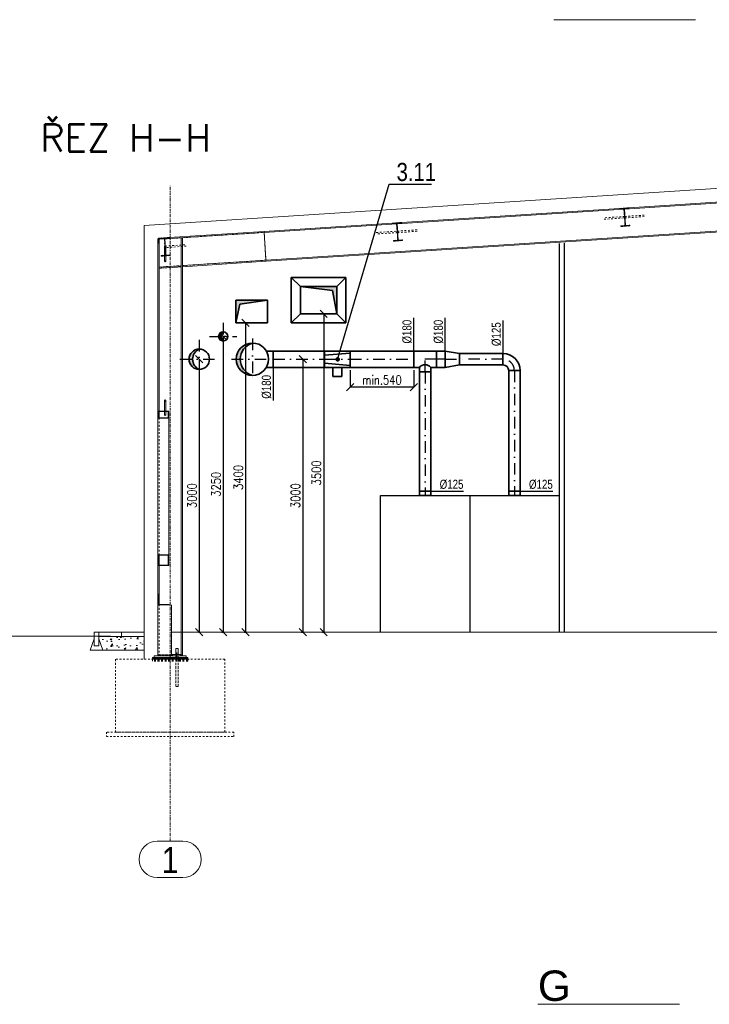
# Model space of a CAD drawing. Header units: millimetres. Extents: x 161070 to 520640, y 9197 to 248394.
# Tile 128 of 137: x 261337 to 268922, y 130895 to 141722. Entities that reach past the tile are written whole.
import ezdxf
from ezdxf.enums import TextEntityAlignment as Align

# ---------------------------------------------------------------- set-up
doc = ezdxf.new("R2010")
doc.units = ezdxf.units.MM
doc.header["$LTSCALE"] = 10
for name, pattern in [('DASHDOT', [25.4, 12.7, -6.35, 0, -6.35]), ('DXK_LINE_DOT2', [3.9198, 1.9599, -1.9599]), ('DXK_LINE_DOT3', [5.9187, 2.979, -0.9799, 0.9799, -0.9799])]:
    doc.linetypes.add(name, pattern=pattern)
doc.layers.get('Defpoints').update_dxf_attribs({"color": 252})
for name, color, linetype, lineweight in [('VZT Odvod', 5, 'Continuous', 35), ('VZT Privod', 6, 'Continuous', 35), ('VZT-koty', 4, 'Continuous', 25)]:
    doc.layers.add(name, color=color, linetype=linetype, lineweight=lineweight)
for name, color, linetype in [('VZT Odvod-pozice_odkaz', 7, 'Continuous'), ('VZT Odvod-pozice_text', 7, 'Continuous'), ('VZTPRIVOD', 1, 'Continuous')]:
    doc.layers.add(name, color=color, linetype=linetype)
doc.styles.add('Arial', font='arial.ttf')
doc.styles.add('Arial Narrow', font='ARIALN.TTF', dxfattribs={"height": 0.2})
doc.styles.add('Romans', font='romans.shx', dxfattribs={"width": 0.8})
doc.styles.add('SIMPLEX', font='simplex.shx', dxfattribs={"width": 0.8})
doc.styles.get("Standard").update_dxf_attribs({"font": 'ic-simplex.shx', "width": 0.8})
doc.dimstyles.new('CADKON', dxfattribs={"dimscale": 50, "dimtxt": 2.5, "dimasz": 2.5, "dimexe": 1.8, "dimexo": 5, "dimgap": 0.6, "dimtad": 1, "dimrnd": 1, "dimtxsty": 'Standard', "dimblk1": 'ARCHTICK', "dimblk2": 'ARCHTICK', "dimsah": 1, "dimcen": 2.5, "dimadec": 1, "dimazin": 2, "dimtfac": 1, "dimtdec": 4, "dimtix": 1, "dimtmove": 1, "dimatfit": 3, "dimldrblk": 'OPEN30', "dimfxl": 5, "dimtolj": 1, "dimarcsym": 0})
doc.dimstyles.new('Standa 50', dxfattribs={"dimtxt": 100, "dimasz": 80, "dimexe": 0, "dimexo": 30, "dimgap": 30, "dimtad": 1, "dimdec": 0, "dimrnd": 1, "dimdsep": 46, "dimtxsty": 'Romans', "dimblk": 'OBLIQUE', "dimcen": 0, "dimclrd": 256, "dimclre": 256, "dimclrt": 256, "dimadec": 0, "dimazin": 0, "dimtfac": 1, "dimtdec": 0, "dimtofl": 0, "dimtmove": 0, "dimatfit": 3, "dimldrblk": 'OBLIQUE', "dimfxl": 1, "dimtvp": 1.1, "dimtolj": 1, "dimlwd": -1, "dimlwe": -1, "dimarcsym": 0})

# ---------------------------------------------------------------- blocks, each defined once
blk = doc.blocks.new('*U2812', base_point=(0, 62.5))
at = {"color": 0, "lineweight": -2}
for p, q in [((0, 187.5), (0, 62.5)), ((0, 187.5), (0, 187.5)), ((0, 62.5), (0, 62.5)), ((62.5, 0), (187.5, 0)), ((62.5, 0), (62.5, 0)), ((187.5, 0), (187.5, 0))]:
    blk.add_line(p, q, dxfattribs=at)
at = {"color": 2, "linetype": 'DASHDOT', "lineweight": 25}
for p, q in [((0, 125), (0, 125)), ((125, 0), (125, 0))]:
    blk.add_line(p, q, dxfattribs=at)
at = {"color": 0, "lineweight": -2}
for radius in [187.5, 62.5]:
    blk.add_arc((0, 0), radius, 0, 90, dxfattribs=at)
at = {"color": 2, "linetype": 'DASHDOT', "lineweight": 25}
blk.add_arc((0, 0), 125, 0, 90, dxfattribs=at)
blk = doc.blocks.new('*U2816', base_point=(50, 125))
at = {"color": 0, "linetype": 'ByBlock', "lineweight": -2}
for p, q in [((0, 125), (0, 0)), ((50, 125), (0, 125)), ((50, 0), (50, 125)), ((0, 0), (50, 0))]:
    blk.add_line(p, q, dxfattribs=at)
at = {"color": 2, "linetype": 'DASHDOT', "lineweight": 25}
blk.add_line((0, 62.5), (50, 62.5), dxfattribs=at)
blk = doc.blocks.new('*U2818', base_point=(1325, 62.5))
at = {"color": 0, "linetype": 'ByBlock', "lineweight": -2}
for p, q in [((0, 125), (0, 0)), ((1325, 125), (0, 125)), ((1325, 0), (1325, 125)), ((0, 0), (1325, 0))]:
    blk.add_line(p, q, dxfattribs=at)
at = {"color": 2, "linetype": 'DASHDOT', "lineweight": 25}
blk.add_line((0, 62.5), (1325, 62.5), dxfattribs=at)
blk = doc.blocks.new('*U2820')
at = {"color": 0, "linetype": 'ByBlock', "lineweight": -2}
for p, q in [((0, 90), (160, 62.5)), ((0, 90), (0, -90)), ((0, 90), (0, 90)), ((160, 62.5), (160, -62.5)), ((160, 62.5), (160, 62.5)), ((160, -62.5), (0, -90)), ((0, -90), (0, -90)), ((160, -62.5), (160, -62.5))]:
    blk.add_line(p, q, dxfattribs=at)
at = {"color": 2, "linetype": 'DASHDOT', "lineweight": 25}
blk.add_line((0, 0), (160, 0), dxfattribs=at)
blk = doc.blocks.new('*U2821', base_point=(95, 90))
at = {"color": 0, "linetype": 'ByBlock', "lineweight": -2}
for p, q in [((0, 180), (0, 0)), ((0, 180), (95, 180)), ((95, 180), (95, 0)), ((0, 0), (95, 0))]:
    blk.add_line(p, q, dxfattribs=at)
at = {"color": 2, "linetype": 'DASHDOT', "lineweight": 25}
blk.add_line((0, 90), (95, 90), dxfattribs=at)
blk = doc.blocks.new('*U2822')
at = {"color": 0, "linetype": 'ByBlock', "lineweight": -2}
for p, q in [((-62.5, 140), (62.5, 140)), ((-62.5, 90), (-62.5, 140)), ((62.5, 140), (62.5, 90)), ((-125, 90), (-62.5, 90)), ((-125, 90), (-125, -90)), ((62.5, 90), (125, 90)), ((125, 90), (125, -90)), ((125, -90), (-125, -90))]:
    blk.add_line(p, q, dxfattribs=at)
at = {"color": 2, "linetype": 'DASHDOT', "lineweight": 25}
for p, q in [((0, 140), (0, 0)), ((-125, 0), (125, 0))]:
    blk.add_line(p, q, dxfattribs=at)
at = {"color": 0, "linetype": 'ByBlock', "lineweight": -2}
blk.add_arc((0, 140), 80, 218.65981, 321.34019, dxfattribs=at)
blk = doc.blocks.new('*U2823', base_point=(0, 62.5))
at = {"color": 0, "linetype": 'ByBlock', "lineweight": -2}
for p, q in [((0, 125), (0, 0)), ((477.304838, 125), (0, 125)), ((477.304838, 0), (477.304838, 125)), ((0, 0), (477.304838, 0))]:
    blk.add_line(p, q, dxfattribs=at)
at = {"color": 2, "linetype": 'DASHDOT', "lineweight": 25}
blk.add_line((0, 62.5), (477.304838, 62.5), dxfattribs=at)
blk = doc.blocks.new('*U2824', base_point=(1310, 62.5))
at = {"color": 0, "linetype": 'ByBlock', "lineweight": -2}
for p, q in [((0, 125), (0, 0)), ((1310, 125), (0, 125)), ((1310, 0), (1310, 125)), ((0, 0), (1310, 0))]:
    blk.add_line(p, q, dxfattribs=at)
at = {"color": 2, "linetype": 'DASHDOT', "lineweight": 25}
blk.add_line((0, 62.5), (1310, 62.5), dxfattribs=at)
blk = doc.blocks.new('*U2914', base_point=(228, 90))
at = {"linetype": 'ByBlock', "lineweight": -2, "transparency": 33554661}
blk.add_hatch(color=0, dxfattribs=at).paths.add_polyline_path([(0, 178, 0.414214), (-178, 0, 0.414214), (0, -178, -0.750012)])
at = {"color": 2, "linetype": 'DASHDOT', "lineweight": 25}
for p, q in [((0, 228), (0, -228)), ((-228, 0), (228, 0))]:
    blk.add_line(p, q, dxfattribs=at)
at = {"color": 0, "linetype": 'ByBlock', "lineweight": -2}
for p, q in [((228, 90), (153, 90)), ((228, -90), (228, 90)), ((228, -90), (153, -90))]:
    blk.add_line(p, q, dxfattribs=at)
blk.add_circle((0, 0), 178, dxfattribs=at)
blk.add_arc((52, 0), 185, 106.2593, 253.7407, dxfattribs=at)
blk = doc.blocks.new('*U2915')
at = {"linetype": 'ByBlock', "lineweight": -2, "transparency": 33554661}
blk.add_hatch(color=0, dxfattribs=at).paths.add_polyline_path([(0, 112.5, 0.4142136), (-112.5, 0, 0.4142136), (0, -112.5, -0.6498731)])
at = {"color": 2, "linetype": 'DASHDOT', "lineweight": 25}
for p, q in [((0, 212.5), (0, -212.5)), ((-212.5, 0), (212.5, 0))]:
    blk.add_line(p, q, dxfattribs=at)
at = {"color": 0, "linetype": 'ByBlock', "lineweight": -2}
blk.add_circle((0, 0), 112.5, dxfattribs=at)
blk.add_arc((50, 0), 123.1, 113.96249, 246.03751, dxfattribs=at)
blk = doc.blocks.new('*U2916')
at = {"linetype": 'ByBlock', "lineweight": -2, "transparency": 33554661}
blk.add_hatch(color=0, dxfattribs=at).paths.add_polyline_path([(0, 50, 0.414214), (-50, 0, 0.414214), (0, -50, -0.414214)])
at = {"color": 2, "linetype": 'DASHDOT', "lineweight": 25}
for p, q in [((0, 150), (0, -150)), ((-150, 0), (150, 0))]:
    blk.add_line(p, q, dxfattribs=at)
at = {"color": 0, "linetype": 'ByBlock', "lineweight": -2}
blk.add_circle((0, 0), 50, dxfattribs=at)
blk.add_arc((50, 0), 70.7, 135, 225, dxfattribs=at)
blk = doc.blocks.new('*U2917')
at = {"linetype": 'ByBlock', "lineweight": -2, "transparency": 33554661}
blk.add_hatch(color=0, dxfattribs=at).paths.add_polyline_path([(400, 500), (100, 500), (100, 100), (145, 455)])
at = {"color": 0, "linetype": 'ByBlock', "lineweight": -2}
for p, q in [((0, 600), (0, 0)), ((0, 600), (100, 500)), ((500, 600), (0, 600)), ((400, 500), (500, 600)), ((500, 0), (500, 600)), ((400, 500), (100, 500)), ((100, 500), (100, 100)), ((100, 100), (145, 455)), ((400, 500), (145, 455)), ((400, 100), (400, 500)), ((0, 0), (100, 100)), ((0, 0), (500, 0)), ((100, 100), (400, 100)), ((400, 100), (500, 0))]:
    blk.add_line(p, q, dxfattribs=at)
blk = doc.blocks.new('_OBLIQUE')
at = {"color": 0, "linetype": 'ByBlock'}
blk.add_line((-0.5, -0.5), (0.5, 0.5), dxfattribs=at)
blk = doc.blocks.new('*D3083')
at = {"layer": 'Defpoints', "color": 0}
for p in [(264408, 137988), (264408, 134988), (264451, 134988)]:
    blk.add_point(p, dxfattribs=at)
at = {"layer": 'VZT-koty'}
for p, q in [((264438, 137988), (264451, 137988)), ((264451, 137988), (264451, 134988)), ((264438, 134988), (264451, 134988))]:
    blk.add_line(p, q, dxfattribs=at)
at = {"layer": 'VZT-koty', "xscale": 80, "yscale": 80, "zscale": 80}
for p, rotation in [((264451, 137988), 90), ((264451, 134988), 270)]:
    blk.add_blockref('_OBLIQUE', p, dxfattribs=dict(at, rotation=rotation))
at = {"layer": 'VZT-koty', "insert": (264371, 136488), "char_height": 100, "attachment_point": 5, "rotation": 90, "style": 'Romans'}
blk.add_mtext('\\A1;3000', dxfattribs=at)
blk = doc.blocks.new('*U2825', base_point=(700, 180))
at = {"color": 0, "linetype": 'ByBlock', "lineweight": -2}
for p, q in [((0, 180), (0, 0)), ((700, 180), (0, 180)), ((700, 0), (700, 180)), ((0, 0), (700, 0))]:
    blk.add_line(p, q, dxfattribs=at)
at = {"color": 2, "linetype": 'DASHDOT', "lineweight": 25}
blk.add_line((0, 90), (700, 90), dxfattribs=at)
blk = doc.blocks.new('*U2896', base_point=(566.054897, 90))
at = {"color": 0, "linetype": 'ByBlock', "lineweight": -2}
for p, q in [((0, 180), (0, 0)), ((566.054897, 180), (0, 180)), ((566.054897, 0), (566.054897, 180)), ((0, 0), (566.054897, 0))]:
    blk.add_line(p, q, dxfattribs=at)
at = {"color": 2, "linetype": 'DASHDOT', "lineweight": 25}
blk.add_line((0, 90), (566.054897, 90), dxfattribs=at)
blk = doc.blocks.new('*D3334')
at = {"layer": 'Defpoints', "color": 0}
for p in [(264971, 137898), (265671, 137898), (264971, 137681)]:
    blk.add_point(p, dxfattribs=at)
at = {"layer": 'VZT-koty'}
for p, q in [((264971, 137868), (264971, 137681)), ((265671, 137868), (265671, 137681)), ((265671, 137681), (264971, 137681))]:
    blk.add_line(p, q, dxfattribs=at)
at = {"layer": 'VZT-koty', "xscale": 80, "yscale": 80, "zscale": 80, "rotation": 180}
blk.add_blockref('_OBLIQUE', (264971, 137681), dxfattribs=at)
at = {"layer": 'VZT-koty', "xscale": 80, "yscale": 80, "zscale": 80}
blk.add_blockref('_OBLIQUE', (265671, 137681), dxfattribs=at)
at = {"layer": 'VZT-koty', "insert": (265321, 137761), "char_height": 100, "attachment_point": 5, "style": 'Romans'}
blk.add_mtext('\\A1;min.540', dxfattribs=at)
blk = doc.blocks.new('*D3335')
at = {"layer": 'Defpoints', "color": 0}
for p in [(263276, 137988), (263276, 134988), (263312, 134988)]:
    blk.add_point(p, dxfattribs=at)
at = {"layer": 'VZT-koty'}
for p, q in [((263306, 137988), (263312, 137988)), ((263312, 137988), (263312, 134988)), ((263306, 134988), (263312, 134988))]:
    blk.add_line(p, q, dxfattribs=at)
at = {"layer": 'VZT-koty', "xscale": 80, "yscale": 80, "zscale": 80}
for p, rotation in [((263312, 137988), 90), ((263312, 134988), 270)]:
    blk.add_blockref('_OBLIQUE', p, dxfattribs=dict(at, rotation=rotation))
at = {"layer": 'VZT-koty', "insert": (263232, 136488), "char_height": 100, "attachment_point": 5, "rotation": 90, "style": 'Romans'}
blk.add_mtext('\\A1;3000', dxfattribs=at)
blk = doc.blocks.new('*D3336')
at = {"layer": 'Defpoints', "color": 0}
for p in [(263576, 138239), (263529, 134988), (263576, 134988)]:
    blk.add_point(p, dxfattribs=at)
at = {"layer": 'VZT-koty'}
for p, q in [((263606, 138239), (263576, 138239)), ((263576, 138239), (263576, 134988)), ((263559, 134988), (263576, 134988))]:
    blk.add_line(p, q, dxfattribs=at)
at = {"layer": 'VZT-koty', "xscale": 80, "yscale": 80, "zscale": 80}
for p, rotation in [((263576, 138239), 90), ((263576, 134988), 270)]:
    blk.add_blockref('_OBLIQUE', p, dxfattribs=dict(at, rotation=rotation))
at = {"layer": 'VZT-koty', "insert": (263496, 136613), "char_height": 100, "attachment_point": 5, "rotation": 90, "style": 'Romans'}
blk.add_mtext('\\A1;3250', dxfattribs=at)
blk = doc.blocks.new('*U3337')
at = {"linetype": 'ByBlock', "lineweight": -2, "transparency": 33554661}
blk.add_hatch(color=0, dxfattribs=at).paths.add_polyline_path([(350, 250), (0, 250), (0, 0), (45, 205)])
at = {"color": 0, "linetype": 'ByBlock', "lineweight": -2}
for p, q in [((350, 250), (0, 250)), ((0, 250), (0, 0)), ((45, 205), (350, 250)), ((350, 0), (350, 250)), ((0, 0), (45, 205)), ((0, 0), (350, 0))]:
    blk.add_line(p, q, dxfattribs=at)
blk = doc.blocks.new('*D3344')
at = {"layer": 'Defpoints', "color": 0}
for p in [(264638, 138488), (264638, 134988), (264681, 134988)]:
    blk.add_point(p, dxfattribs=at)
at = {"layer": 'VZT-koty'}
for p, q in [((264668, 138488), (264681, 138488)), ((264681, 138488), (264681, 134988)), ((264668, 134988), (264681, 134988))]:
    blk.add_line(p, q, dxfattribs=at)
at = {"layer": 'VZT-koty', "xscale": 80, "yscale": 80, "zscale": 80}
for p, rotation in [((264681, 138488), 90), ((264681, 134988), 270)]:
    blk.add_blockref('_OBLIQUE', p, dxfattribs=dict(at, rotation=rotation))
at = {"layer": 'VZT-koty', "insert": (264601, 136738), "char_height": 100, "attachment_point": 5, "rotation": 90, "style": 'Romans'}
blk.add_mtext('\\A1;3500', dxfattribs=at)
blk = doc.blocks.new('*D3345')
at = {"layer": 'Defpoints', "color": 0}
for p in [(263820, 138388), (263779, 134988), (263822, 134988)]:
    blk.add_point(p, dxfattribs=at)
at = {"layer": 'VZT-koty'}
for p, q in [((263850, 138388), (263822, 138388)), ((263822, 138388), (263822, 134988)), ((263809, 134988), (263822, 134988))]:
    blk.add_line(p, q, dxfattribs=at)
at = {"layer": 'VZT-koty', "xscale": 80, "yscale": 80, "zscale": 80}
for p, rotation in [((263822, 138388), 90), ((263822, 134988), 270)]:
    blk.add_blockref('_OBLIQUE', p, dxfattribs=dict(at, rotation=rotation))
at = {"layer": 'VZT-koty', "insert": (263742, 136688), "char_height": 100, "attachment_point": 5, "rotation": 90, "style": 'Romans'}
blk.add_mtext('\\A1;3400', dxfattribs=at)
blk = doc.blocks.new('*U2826', base_point=(0, 140))
at = {"color": 0, "linetype": 'ByBlock', "lineweight": -2}
for p, q in [((-90, 280), (-90, 0)), ((90, 280), (-90, 280)), ((-45, 280), (-67.5, 0)), ((45, 280), (67.5, 0)), ((90, 0), (90, 280)), ((190, 190), (90, 190)), ((90, 190), (90, 90)), ((190, 90), (190, 190)), ((-90, 0), (90, 0)), ((90, 90), (190, 90))]:
    blk.add_line(p, q, dxfattribs=at)
at = {"color": 2, "linetype": 'DASHDOT', "lineweight": 25}
blk.add_line((0, 280), (0, 0), dxfattribs=at)
blk = doc.blocks.new('_ArchTick')
at = {"color": 0, "const_width": 0.15}
blk.add_lwpolyline([(-0.5, -0.5), (0.5, 0.5)], dxfattribs=at)

msp = doc.modelspace()

# ---------------------------------------------------------------- hatches: boundary and pattern name
at = {"lineweight": 15, "transparency": 33554687}
h = msp.add_hatch(dxfattribs=at)
h.set_pattern_fill('AR-CONC', color=252)
h.set_pattern_definition([(50, (339444.59, 146989.51), (182.18467, -15.93909), [19.05, -209.55]), (355, (339444.6, 146989.51), (-35.2434, 191.05685), [15.24, -167.6406]), (100.45144, (339459.77, 146988.18), (146.94125, 175.11775), [16.19, -178.09024]), (46.1842, (339444.6, 147040.31), (271.07904, -42.0423), [28.575, -314.325]), (96.63556, (339467.18, 147036.8), (237.4041, 247.4261), [24.285, -267.1356]), (351.18415, (339444.6, 147040.3), (237.4041, 247.4261), [22.86, -251.4597]), (21, (339469.99, 147027.61), (151.6144, -102.2652), [19.05, -209.55]), (326, (339470, 147027.61), (61.80203, 184.18797), [15.24, -167.64]), (71.45144, (339482.63, 147019.09), (213.4164, 81.92277), [16.19, -178.08994]), (37.5, (339444.59, 146989.51), (3.088603, 84.55504), [0, -165.608, 0, -170.18, 0, -168.275]), (7.5, (339444.59, 146989.51), (66.81966, 100.18057), [0, -97.028, 0, -161.798, 0, -64.135]), (327.5, (339387.95, 146989.51), (135.590595, -5.728744), [0, -63.5, 0, -198.12, 0, -262.89]), (317.5, (339362.55, 146989.51), (148.12918, 25.4265), [0, -82.55, 0, -131.572, 0, -186.69])])
h.paths.add_polyline_path([(262707.2, 134788.4), (262707.2, 134938.4), (262207.2, 134938.4), (262207.2, 134913.4), (262252.2, 134788.4)])

# ---------------------------------------------------------------- linework, layer by layer
at = {"color": 252, "linetype": 'Continuous', "lineweight": 15}
for p, q in [((267213.8, 141721.6), (268770.6, 141721.6)), ((270483.7, 139799.4), (267989.3, 139638.6)), ((270435.8, 139807.9), (268035.6, 139653.1)), ((271979.6, 139588.3), (264045.8, 139076.6)), ((264046.6, 139065.1), (271980.3, 139576.8)), ((267983.7, 139638.2), (265489.3, 139477.3)), ((267935.8, 139646.6), (265535.6, 139491.8)), ((267935.8, 139646.6), (268035.6, 139653.1)), ((267936.4, 139638.1), (267935.8, 139646.6)), ((267983.5, 139641.2), (267936.4, 139638.1)), ((267995.3, 139458.6), (267983.5, 139641.2)), ((268036.2, 139644.6), (267989.1, 139641.5)), ((267989.1, 139641.5), (268000.9, 139458.9)), ((268035.6, 139653.1), (268036.2, 139644.6)), ((265435.8, 139485.4), (264025.3, 139394.4)), ((265483.7, 139476.9), (264026.1, 139382.9)), ((265435.8, 139485.4), (265535.6, 139491.8)), ((265436.4, 139476.9), (265435.8, 139485.4)), ((265483.5, 139479.9), (265436.4, 139476.9)), ((265495.3, 139297.3), (265483.5, 139479.9)), ((265536.2, 139483.3), (265489.1, 139480.3)), ((265489.1, 139480.3), (265500.9, 139297.7)), ((265535.6, 139491.8), (265536.2, 139483.3)), ((267948.2, 139455.5), (267995.3, 139458.6)), ((267948.8, 139447), (267948.2, 139455.5)), ((268048.6, 139453.5), (267948.8, 139447)), ((268048, 139462), (268000.9, 139458.9)), ((268048.6, 139453.5), (268048, 139462)), ((264026.1, 139382.4), (262934.3, 139312)), ((264025.3, 139394.4), (262980.6, 139327)), ((263147.9, 139325.8), (263147.2, 139337.8)), ((264025.3, 139394.4), (264026.1, 139382.9)), ((264026.1, 139382.4), (264025.3, 139394.4)), ((264026.1, 139382.4), (264045.8, 139077.1)), ((262857.2, 139310.5), (262906.8, 139313.7)), ((262857.2, 139260.5), (262857.2, 139310.5)), ((262857.2, 139260.5), (262857.2, 137418.4)), ((262860.2, 139260.5), (262857.2, 139260.5)), ((262907, 139310.7), (262860.2, 139307.7)), ((262870.2, 139307.9), (262860.2, 139307.2)), ((262860.2, 139260.5), (262860.2, 139307.7)), ((262880.8, 139320.6), (262865.2, 139319.6)), ((262865.2, 139319.6), (262865.7, 139311.1)), ((262866, 139307.6), (262865.9, 139308.1)), ((262928.7, 139311.6), (262866, 139307.6)), ((262870.2, 139307.9), (262870.2, 137418.4)), ((262880.8, 139320.6), (262980.6, 139327)), ((262881.4, 139312.1), (262880.8, 139320.6)), ((262928.5, 139315.1), (262881.4, 139312.1)), ((262906.8, 139313.7), (262907, 139310.7)), ((262940.3, 139132.5), (262928.5, 139315.1)), ((262981.2, 139318.5), (262934.1, 139315.5)), ((262934.1, 139315.5), (262945.9, 139132.9)), ((262980.6, 139327), (262981.2, 139318.5)), ((263127.2, 139324.4), (263114.2, 139323.6)), ((263114.2, 134728.4), (263114.2, 139323.6)), ((263127.2, 139324.4), (263127.2, 134728.4)), ((265448.2, 139294.3), (265495.3, 139297.3)), ((265448.8, 139285.8), (265448.2, 139294.3)), ((265548.6, 139292.2), (265448.8, 139285.8)), ((265548, 139300.7), (265500.9, 139297.7)), ((265548.6, 139292.2), (265548, 139300.7)), ((262893.2, 139129.5), (262940.3, 139132.5)), ((262893.8, 139121), (262893.2, 139129.5)), ((262993.6, 139127.4), (262893.8, 139121)), ((262929.2, 139221.5), (262929.2, 139131.8)), ((262929.2, 139123.3), (262929.2, 139069)), ((262945.2, 139221.5), (262945.2, 139143.8)), ((262945.2, 139124.3), (262945.2, 139069)), ((262993, 139135.9), (262945.9, 139132.9)), ((262993.6, 139127.4), (262993, 139135.9)), ((262871.5, 139001.2), (263112.1, 139016.8)), ((262929.2, 139069), (262930.3, 139073.2)), ((262930.3, 139064.8), (262929.2, 139069)), ((262930.3, 139073.2), (262933.2, 139076.3)), ((262933.2, 139061.8), (262930.3, 139064.8)), ((262933.2, 139076.3), (262937.2, 139077.4)), ((262937.2, 139060.7), (262933.2, 139061.8)), ((262937.2, 139077.4), (262941.2, 139076.3)), ((262941.2, 139061.8), (262937.2, 139060.7)), ((262941.2, 139076.3), (262944.1, 139073.2)), ((262944.1, 139064.8), (262941.2, 139061.8)), ((262944.1, 139073.2), (262945.2, 139069)), ((262945.2, 139069), (262944.1, 139064.8)), ((263112.9, 139004.8), (263112.1, 139016.8)), ((264045.8, 139077.1), (263127.2, 139017.8)), ((263128, 139005.8), (263127.2, 139017.8)), ((264046.6, 139065.1), (263128, 139005.8)), ((263168.4, 139008.4), (263167.6, 139020.4)), ((264046.6, 139065.1), (264045.8, 139077.1)), ((264045.8, 139076.6), (264046.6, 139065.1)), ((262872.3, 138989.3), (262871.5, 139001.2)), ((262872.3, 138989.3), (263112.9, 139004.8)), ((262929.2, 137532.1), (262930.3, 137536.2)), ((262929.2, 137532.1), (262929.2, 137418.4)), ((262930.3, 137527.9), (262929.2, 137532.1)), ((262930.3, 137536.2), (262933.2, 137539.3)), ((262933.2, 137524.8), (262930.3, 137527.9)), ((262933.2, 137539.3), (262937.2, 137540.4)), ((262937.2, 137523.7), (262933.2, 137524.8)), ((262937.2, 137540.4), (262941.2, 137539.3)), ((262941.2, 137524.8), (262937.2, 137523.7)), ((262941.2, 137539.3), (262944.1, 137536.2)), ((262944.1, 137527.9), (262941.2, 137524.8)), ((262944.1, 137536.2), (262945.2, 137532.1)), ((262945.2, 137532.1), (262944.1, 137527.9)), ((262945.2, 137532.1), (262945.2, 137418.4)), ((262857.2, 137418.4), (262977.2, 137418.4)), ((262857.2, 137338.4), (262857.2, 137418.4)), ((262972.2, 137413.4), (262862.2, 137413.4)), ((262862.2, 137413.4), (262862.2, 137343.4)), ((262870.2, 137413.4), (262870.2, 137343.4)), ((262929.2, 137413.4), (262929.2, 137379.6)), ((262945.2, 137413.4), (262945.2, 137379.6)), ((262972.2, 137343.4), (262972.2, 137413.4)), ((262977.2, 137418.4), (262977.2, 137338.4)), ((262977.2, 137338.4), (262857.2, 137338.4)), ((262857.2, 137338.4), (262857.2, 135838.4)), ((262862.2, 137343.4), (262972.2, 137343.4)), ((262977.2, 137338.4), (262977.2, 135838.4)), ((262857.2, 135838.4), (262977.2, 135838.4)), ((262857.2, 135718.4), (262857.2, 135838.4)), ((262972.2, 135833.4), (262862.2, 135833.4)), ((262862.2, 135833.4), (262862.2, 135723.4)), ((262870.2, 135833.4), (262870.2, 135723.4)), ((262972.2, 135723.4), (262972.2, 135833.4)), ((262977.2, 135838.4), (262977.2, 135718.4)), ((262857.2, 135718.4), (262857.2, 135408.4)), ((262977.2, 135718.4), (262857.2, 135718.4)), ((262862.2, 135723.4), (262972.2, 135723.4)), ((262870.2, 135718.4), (262870.2, 135292.4)), ((262857.2, 135408.4), (262861.2, 135408.4)), ((262857.2, 135288.4), (262857.2, 135408.4)), ((262861.2, 135408.4), (262861.2, 135292.4)), ((262977.2, 135288.4), (262857.2, 135288.4)), ((262861.2, 135292.4), (262977.2, 135292.4)), ((262977.2, 135292.4), (262977.2, 135288.4)), ((263079.2, 134808.4), (263055.2, 134808.4)), ((263055.2, 134740.4), (263055.2, 134808.4)), ((263079.2, 134740.4), (263079.2, 134808.4)), ((262797.2, 134708.4), (262817.2, 134708.4)), ((262797.2, 134698.4), (262797.2, 134708.4)), ((262797.2, 134698.4), (263055.2, 134698.4)), ((262797.2, 134698.4), (263055.2, 134698.4)), ((262797.2, 134690.4), (262797.2, 134698.4)), ((262797.2, 134690.4), (263055.2, 134690.4)), ((262797.2, 134688.4), (262797.2, 134690.4)), ((262797.2, 134690.4), (263055.2, 134690.4)), ((262817.2, 134728.4), (262817.2, 134708.4)), ((262817.2, 134728.4), (263167.2, 134728.4)), ((262817.2, 134708.4), (263167.2, 134708.4)), ((262857.2, 134738.4), (262857.2, 134728.4)), ((262870.2, 134738.4), (262870.2, 134728.4)), ((263007.2, 134740.4), (263107.2, 134740.4)), ((263007.2, 134728.4), (263007.2, 134738.4)), ((263055.2, 134688.4), (263055.2, 134708.4)), ((263057.2, 134728.4), (263057.2, 134740.4)), ((263079.2, 134688.4), (263079.2, 134708.4)), ((263187.2, 134698.4), (263079.2, 134698.4)), ((263187.2, 134698.4), (263079.2, 134698.4)), ((263187.2, 134690.4), (263079.2, 134690.4)), ((263187.2, 134690.4), (263079.2, 134690.4)), ((263107.2, 134740.4), (263107.2, 134728.4)), ((263167.2, 134728.4), (263167.2, 134708.4)), ((263187.2, 134708.4), (263167.2, 134708.4)), ((263187.2, 134698.4), (263187.2, 134708.4)), ((263187.2, 134690.4), (263187.2, 134698.4)), ((263187.2, 134688.4), (263187.2, 134690.4)), ((262851, 132688.4), (263133.4, 132688.4)), ((262851, 132288.4), (263133.4, 132288.4)), ((267036.7, 130895.1), (268593.5, 130895.1))]:
    msp.add_line(p, q, dxfattribs=at)
at = {"color": 252, "lineweight": 15}
for p, q in [((273981, 140186.6), (262707.2, 139459.4)), ((262707.2, 139459.4), (262707.2, 134688.4)), ((262334.3, 134943.4), (251758.2, 134943.4)), ((262157.2, 134913.4), (262112.2, 134788.4)), ((262157.2, 134988.4), (262707.2, 134988.4)), ((262157.2, 134943.4), (262157.2, 134988.4)), ((262157.2, 134943.4), (262157.2, 134838.4)), ((262207.2, 134988.4), (262207.2, 134838.4)), ((262707.2, 134938.4), (262207.2, 134938.4)), ((262207.2, 134913.4), (262252.2, 134788.4)), ((262457.2, 134988.4), (262457.2, 134938.4)), ((263007, 134988.4), (274359.1, 134988.4)), ((262157.2, 134838.4), (262207.2, 134838.4)), ((262112.2, 134788.4), (262252.2, 134788.4)), ((262252.2, 134788.4), (262707.2, 134788.4))]:
    msp.add_line(p, q, dxfattribs=at)
at = {"color": 252, "linetype": 'DXK_LINE_DOT3', "lineweight": 15}
msp.add_line((262992.2, 132688.4), (262992.2, 139895.1), dxfattribs=at)
at = {"color": 252, "linetype": 'DXK_LINE_DOT2', "lineweight": 15}
for p, q in [((267992.1, 139558.1), (267764.9, 139543.4)), ((268035.6, 139653.1), (267935.8, 139646.6)), ((267935.8, 139646.6), (268035.6, 139653.1)), ((267936.4, 139638.1), (267935.8, 139646.6)), ((267983.5, 139641.2), (267936.4, 139638.1)), ((267995.3, 139458.6), (267983.5, 139641.2)), ((267989.3, 139638.6), (267983.7, 139638.2)), ((267984.9, 139550.1), (267985.9, 139554.1)), ((267984.9, 139550.1), (267985.9, 139554.1)), ((267985.9, 139554.1), (267988.5, 139557)), ((267985.9, 139554.1), (267988.5, 139557)), ((267988.5, 139557), (267992.1, 139558.1)), ((267988.5, 139557), (267992.1, 139558.1)), ((268036.2, 139644.6), (267989.1, 139641.5)), ((267989.1, 139641.5), (268000.9, 139458.9)), ((267992.1, 139558.1), (268219.5, 139572.7)), ((267992.1, 139558.1), (267995.8, 139557)), ((267992.1, 139558.1), (267995.8, 139557)), ((267992.3, 139542.1), (268219.5, 139556.7)), ((267995.8, 139557), (267998.5, 139554.1)), ((267995.8, 139557), (267998.5, 139554.1)), ((267998.5, 139554.1), (267999.5, 139550.1)), ((267998.5, 139554.1), (267999.5, 139550.1)), ((268035.6, 139653.1), (268036.2, 139644.6)), ((265535.6, 139491.8), (265435.8, 139485.4)), ((265435.8, 139485.4), (265535.6, 139491.8)), ((265436.4, 139476.9), (265435.8, 139485.4)), ((265483.5, 139479.9), (265436.4, 139476.9)), ((265495.3, 139297.3), (265483.5, 139479.9)), ((265489.3, 139477.3), (265483.7, 139476.9)), ((265536.2, 139483.3), (265489.1, 139480.3)), ((265489.1, 139480.3), (265500.9, 139297.7)), ((265535.6, 139491.8), (265536.2, 139483.3)), ((267764.9, 139527.4), (267992.3, 139542.1)), ((267948.2, 139455.5), (267995.3, 139458.6)), ((267948.8, 139447), (267948.2, 139455.5)), ((268048.6, 139453.5), (267948.8, 139447)), ((267985.9, 139546.1), (267984.9, 139550.1)), ((267985.9, 139546.1), (267984.9, 139550.1)), ((267988.6, 139543.1), (267985.9, 139546.1)), ((267988.6, 139543.1), (267985.9, 139546.1)), ((267992.3, 139542.1), (267988.6, 139543.1)), ((267992.3, 139542.1), (267988.6, 139543.1)), ((267995.9, 139543.1), (267992.3, 139542.1)), ((267995.9, 139543.1), (267992.3, 139542.1)), ((267998.6, 139546.1), (267995.9, 139543.1)), ((267998.6, 139546.1), (267995.9, 139543.1)), ((267999.5, 139550.1), (267998.6, 139546.1)), ((267999.5, 139550.1), (267998.6, 139546.1)), ((268000.9, 139458.9), (268048, 139462)), ((268048, 139462), (268048.6, 139453.5)), ((263127.2, 139324.4), (264026.1, 139382.4)), ((264045.8, 139076.6), (264026.1, 139382.9)), ((265259.9, 139381.8), (265492.1, 139396.8)), ((265492.3, 139380.8), (265259.9, 139365.8)), ((265484.9, 139388.8), (265485.9, 139392.8)), ((265484.9, 139388.8), (265485.9, 139392.8)), ((265486, 139384.8), (265484.9, 139388.8)), ((265485.9, 139384.8), (265484.9, 139388.8)), ((265485.9, 139392.8), (265488.5, 139395.7)), ((265485.9, 139392.8), (265488.5, 139395.7)), ((265488.6, 139381.9), (265485.9, 139384.8)), ((265488.7, 139381.9), (265486, 139384.8)), ((265488.5, 139395.7), (265492.1, 139396.8)), ((265488.5, 139395.7), (265492.1, 139396.8)), ((265492.3, 139380.8), (265488.6, 139381.9)), ((265492.3, 139380.8), (265488.7, 139381.9)), ((265492.1, 139396.8), (265719.5, 139411.5)), ((265492.1, 139396.8), (265495.8, 139395.7)), ((265492.1, 139396.8), (265495.8, 139395.7)), ((265492.3, 139380.8), (265719.5, 139395.5)), ((265495.9, 139381.9), (265492.3, 139380.8)), ((265495.9, 139381.9), (265492.3, 139380.8)), ((265495.8, 139395.7), (265498.4, 139392.8)), ((265495.8, 139395.7), (265498.5, 139392.8)), ((265498.5, 139384.8), (265495.9, 139381.9)), ((265498.6, 139384.8), (265495.9, 139381.9)), ((265498.4, 139392.8), (265499.5, 139388.8)), ((265498.5, 139392.8), (265499.5, 139388.8)), ((265499.5, 139388.8), (265498.5, 139384.8)), ((265499.5, 139388.8), (265498.6, 139384.8)), ((262857.2, 139310.5), (262906.8, 139313.7)), ((262857.2, 139260.5), (262857.2, 139310.5)), ((262860.2, 139307.2), (262857.2, 139307)), ((262857.2, 139307), (262857.2, 139260.5)), ((262860.2, 139260.5), (262857.2, 139260.5)), ((262860.2, 139307.7), (262907, 139310.7)), ((262860.2, 139260.5), (262860.2, 139307.7)), ((262865.7, 139311.1), (262865.9, 139308.1)), ((263114.2, 139323.6), (262870.2, 139307.9)), ((262980.6, 139327), (262880.8, 139320.6)), ((262880.8, 139320.6), (262980.6, 139327)), ((262881.4, 139312.1), (262880.8, 139320.6)), ((262928.5, 139315.1), (262881.4, 139312.1)), ((262907, 139310.7), (262906.8, 139313.7)), ((262940.3, 139132.5), (262928.5, 139315.1)), ((262934.3, 139312), (262928.7, 139311.6)), ((262933.2, 139229.3), (262930.3, 139226.6)), ((262930.9, 139228), (262933.5, 139230.9)), ((262937.2, 139230.4), (262933.2, 139229.3)), ((262933.5, 139230.9), (262937.1, 139232)), ((262981.2, 139318.5), (262934.1, 139315.5)), ((262934.1, 139315.5), (262945.9, 139132.9)), ((262937.1, 139232), (263169.5, 139247)), ((262937.1, 139232), (262940.8, 139230.9)), ((262941.2, 139229.3), (262937.2, 139230.4)), ((263169.5, 139231), (262937.3, 139216)), ((262940.8, 139230.9), (262943.4, 139228)), ((262944.1, 139226.6), (262941.2, 139229.3)), ((262980.6, 139327), (262981.2, 139318.5)), ((263127.2, 139017.8), (263127.2, 139324.4)), ((265448.2, 139294.3), (265495.3, 139297.3)), ((265448.8, 139285.8), (265448.2, 139294.3)), ((265548.6, 139292.2), (265448.8, 139285.8)), ((265500.9, 139297.7), (265548, 139300.7)), ((265548, 139300.7), (265548.6, 139292.2)), ((262893.2, 139129.5), (262940.3, 139132.5)), ((262893.8, 139121), (262893.2, 139129.5)), ((262993.6, 139127.4), (262893.8, 139121)), ((262930.3, 139226.6), (262929.2, 139222.7)), ((262929.2, 139222.7), (262929.2, 139221.5)), ((262929.2, 139131.8), (262929.2, 139123.3)), ((262929.9, 139224), (262930.9, 139228)), ((262931, 139220), (262929.9, 139224)), ((262933.7, 139217.1), (262931, 139220)), ((262937.3, 139216), (262933.7, 139217.1)), ((262940.9, 139217.1), (262937.3, 139216)), ((262943.5, 139220), (262940.9, 139217.1)), ((262943.4, 139228), (262944.5, 139224)), ((262944.5, 139224), (262943.5, 139220)), ((262945.2, 139222.7), (262944.1, 139226.6)), ((262945.2, 139222.7), (262945.2, 139221.5)), ((262945.2, 139143.8), (262945.2, 139124.3)), ((262945.9, 139132.9), (262993, 139135.9)), ((262993, 139135.9), (262993.6, 139127.4)), ((262871.5, 139001.2), (263112.1, 139016.8)), ((263087.3, 139003.2), (263086.5, 139015.2)), ((263112.9, 139004.8), (263112.1, 139016.8)), ((264045.8, 139077.1), (263127.2, 139017.8)), ((262872.3, 138989.3), (262871.5, 139001.2)), ((262872.3, 138989.3), (262897.9, 138990.9)), ((262897.9, 138990.9), (262897.1, 139002.9)), ((262897.9, 138990.9), (263112.9, 139004.8)), ((262857.2, 137418.4), (262857.2, 135718.4)), ((262857.2, 137338.4), (262857.2, 137418.4)), ((262857.2, 137418.4), (262977.2, 137418.4)), ((262862.2, 137413.4), (262862.2, 137343.4)), ((262972.2, 137413.4), (262862.2, 137413.4)), ((262870.2, 137418.4), (262870.2, 137413.4)), ((262929.2, 137418.4), (262929.2, 137413.4)), ((262945.2, 137418.4), (262945.2, 137413.4)), ((262972.2, 137343.4), (262972.2, 137413.4)), ((262977.2, 137418.4), (262977.2, 137338.4)), ((262977.2, 137338.4), (262857.2, 137338.4)), ((262857.2, 137338.4), (262977.2, 137338.4)), ((262857.2, 137338.4), (262857.2, 135838.4)), ((262857.2, 137338.4), (262977.2, 137338.4)), ((262862.2, 137343.4), (262972.2, 137343.4)), ((262870.2, 137343.4), (262870.2, 135833.4)), ((262929.2, 137379.6), (262929.2, 137378.4)), ((262929.2, 137378.4), (262930.3, 137374.5)), ((262930.3, 137374.5), (262933.2, 137371.7)), ((262933.2, 137371.7), (262937.2, 137370.7)), ((262937.2, 137370.7), (262941.2, 137371.7)), ((262941.2, 137371.7), (262944.1, 137374.5)), ((262944.1, 137374.5), (262945.2, 137378.4)), ((262945.2, 137379.6), (262945.2, 137378.4)), ((262977.2, 137338.4), (262977.2, 135838.4)), ((262857.2, 135718.4), (262857.2, 135838.4)), ((262857.2, 135838.4), (262977.2, 135838.4)), ((262857.2, 135838.4), (262977.2, 135838.4)), ((262857.2, 135838.4), (262977.2, 135838.4)), ((262862.2, 135833.4), (262862.2, 135723.4)), ((262972.2, 135833.4), (262862.2, 135833.4)), ((262972.2, 135723.4), (262972.2, 135833.4)), ((262977.2, 135838.4), (262977.2, 135718.4)), ((262977.2, 135718.4), (262857.2, 135718.4)), ((262862.2, 135723.4), (262972.2, 135723.4)), ((262870.2, 135723.4), (262870.2, 135718.4)), ((262857.2, 135408.4), (262857.2, 134738.4)), ((262857.2, 135408.4), (262857.2, 135288.4)), ((262857.2, 135408.4), (262861.2, 135408.4)), ((262861.2, 135408.4), (262861.2, 135292.4)), ((262857.2, 134738.4), (262857.2, 135288.4)), ((262857.2, 135288.4), (263007.2, 135288.4)), ((262857.2, 134738.4), (262857.2, 135288.4)), ((262857.2, 135288.4), (263007.2, 135288.4)), ((262857.2, 135288.4), (262977.2, 135288.4)), ((262861.2, 135292.4), (262977.2, 135292.4)), ((262870.2, 135292.4), (262870.2, 134738.4)), ((262977.2, 135288.4), (262977.2, 135292.4)), ((263007.2, 134738.4), (263007.2, 135288.4)), ((263007.2, 135288.4), (263007.2, 134738.4)), ((263079.2, 134808.4), (263055.2, 134808.4)), ((263055.2, 134808.4), (263055.2, 134388.4)), ((263079.2, 134808.4), (263079.2, 134388.4)), ((262392.2, 134688.4), (262392.2, 133888.4)), ((263592.2, 134688.4), (262392.2, 134688.4)), ((262797.2, 134685.4), (262797.2, 134688.4)), ((263187.2, 134685.4), (262797.2, 134685.4)), ((263187.2, 134685.4), (262797.2, 134685.4)), ((262797.2, 134680.4), (262797.2, 134685.4)), ((263167.2, 134708.4), (262817.2, 134708.4)), ((262857.2, 134738.4), (263007.2, 134738.4)), ((263007.2, 134738.4), (262857.2, 134738.4)), ((263127.2, 134728.4), (262857.2, 134728.4)), ((263007.2, 134738.4), (263007.2, 134740.4)), ((263107.2, 134728.4), (263007.2, 134728.4)), ((263017.2, 134740.4), (263117.2, 134740.4)), ((263017.2, 134728.4), (263017.2, 134740.4)), ((263117.2, 134728.4), (263017.2, 134728.4)), ((263055.2, 134708.4), (263055.2, 134740.4)), ((263079.2, 134698.4), (263055.2, 134698.4)), ((263079.2, 134698.4), (263055.2, 134698.4)), ((263079.2, 134690.4), (263055.2, 134690.4)), ((263079.2, 134690.4), (263055.2, 134690.4)), ((263055.2, 134388.4), (263055.2, 134688.4)), ((263067.2, 134704.4), (263067.2, 134764.4)), ((263067.2, 134704.4), (263067.2, 134764.4)), ((263067.2, 134728.4), (263067.2, 134740.4)), ((263067.2, 134708.4), (263067.2, 134728.4)), ((263067.2, 134708.4), (263067.2, 134728.4)), ((263079.2, 134708.4), (263079.2, 134740.4)), ((263079.2, 134388.4), (263079.2, 134688.4)), ((263117.2, 134740.4), (263117.2, 134728.4)), ((263187.2, 134685.4), (263187.2, 134688.4)), ((263187.2, 134680.4), (263187.2, 134685.4)), ((263592.2, 133888.4), (263592.2, 134688.4)), ((263187.2, 134680.4), (262797.2, 134680.4)), ((263187.2, 134680.4), (262797.2, 134680.4)), ((262797.2, 134677.4), (262797.2, 134680.4)), ((263187.2, 134677.4), (262797.2, 134677.4)), ((263187.2, 134677.4), (262797.2, 134677.4)), ((262797.2, 134674.4), (262797.2, 134677.4)), ((263187.2, 134674.4), (262797.2, 134674.4)), ((263187.2, 134674.4), (262797.2, 134674.4)), ((262797.2, 134672.4), (262797.2, 134674.4)), ((263187.2, 134672.4), (262797.2, 134672.4)), ((263187.2, 134672.4), (262797.2, 134672.4)), ((262797.2, 134670.4), (262797.2, 134672.4)), ((263187.2, 134670.4), (262797.2, 134670.4)), ((263187.2, 134670.4), (262797.2, 134670.4)), ((262797.2, 134669.4), (262797.2, 134670.4)), ((263187.2, 134669.4), (262797.2, 134669.4)), ((263187.2, 134669.4), (262797.2, 134669.4)), ((262797.2, 134668.4), (262797.2, 134669.4)), ((263187.2, 134668.4), (262797.2, 134668.4)), ((263187.2, 134677.4), (263187.2, 134680.4)), ((263187.2, 134674.4), (263187.2, 134677.4)), ((263187.2, 134672.4), (263187.2, 134674.4)), ((263187.2, 134670.4), (263187.2, 134672.4)), ((263187.2, 134669.4), (263187.2, 134670.4)), ((263187.2, 134668.4), (263187.2, 134669.4)), ((263079.2, 134388.4), (263055.2, 134388.4)), ((263079.2, 134388.4), (263055.2, 134388.4)), ((262292.2, 133888.4), (262292.2, 133838.4)), ((263692.2, 133888.4), (262292.2, 133888.4)), ((262292.2, 133838.4), (263692.2, 133838.4)), ((262392.2, 133888.4), (263592.2, 133888.4)), ((263692.2, 133838.4), (263692.2, 133888.4))]:
    msp.add_line(p, q, dxfattribs=at)
at = {"color": 252}
for p, q in [((267269.2, 139261.5), (267269.2, 134988.4)), ((267329.2, 134988.4), (267329.2, 139265.4)), ((267329.2, 134988.4), (267329.2, 137313.4)), ((265304.6, 134988.4), (265304.6, 136488.4)), ((265304.6, 136488.4), (267269.2, 136488.4)), ((266286.9, 136488.4), (266286.9, 134988.4))]:
    msp.add_line(p, q, dxfattribs=at)
at = {"color": 252, "linetype": 'Continuous', "lineweight": 15}
for centre, start, end in [((262851, 132488.4), 90, 270), ((263133.4, 132488.4), 270, 90)]:
    msp.add_arc(centre, 200, start, end, dxfattribs=at)
at = {"layer": 'VZT-koty'}
for p, q in [((265671.3, 138078), (265671.3, 138442.9)), ((266016.3, 138078), (266016.3, 138442.9)), ((266653.6, 138050.5), (266653.6, 138415.4)), ((264125.2, 137898.7), (264125.2, 137533.8)), ((265858.3, 136538.4), (266218.3, 136538.4)), ((266840.6, 136538.4), (267200.6, 136538.4))]:
    msp.add_line(p, q, dxfattribs=at)

# ---------------------------------------------------------------- block references
at = {"layer": 'VZT Odvod'}
for name, p, rotation in [('*U3337', (263714.3, 138388.4), 360), ('*U2916', (263575.6, 138238.6), 360), ('*U2915', (263312.2, 137988.1), 360), ('*U2914', (264124.7, 138078.4), 360), ('*U2896', (264690.8, 137988.4), 360), ('*U2825', (265670.8, 138078.4), 360), ('*U2822', (265795.8, 137988.4), 180), ('*U2821', (265920.8, 137988.4), 180), ('*U2820', (266015.8, 137988.4), 360), ('*U2823', (266653.1, 137988.4), 180), ('*U2812', (266653.1, 137925.9), 360), ('*U2824', (265795.8, 136538.4), 270), ('*U2818', (266778.1, 136538.4), 270), ('*U2816', (265858.3, 136488.4), 270), ('*U2816', (266840.6, 136488.4), 270)]:
    msp.add_blockref(name, p, dxfattribs=dict(at, rotation=rotation))
at = {"layer": 'VZT Odvod', "xscale": -1, "rotation": 89.99999999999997}
msp.add_blockref('*U2826', (264830.8, 137988.4), dxfattribs=at)
at = {"layer": 'VZT Privod', "rotation": 270}
msp.add_blockref('*U2917', (264324.3, 138888.4), dxfattribs=at)

# ---------------------------------------------------------------- texts
at = {"color": 252, "linetype": 'Continuous', "lineweight": 15}
for s, height, style, p in [('1', 286.3, 'Arial Narrow', (262901, 132338.4)), ('G', 334.3, 'Arial', (267036.7, 130932.6))]:
    msp.add_text(s, height=height, dxfattribs=dict(at, style=style)).set_placement(p)
at = {"layer": 'VZT Odvod-pozice_text', "color": 210, "insert": (265482.6, 139944.7), "char_height": 200, "attachment_point": 7, "style": 'Arial'}
msp.add_mtext('\\W0.8\\H200.0\\C210;3.11', dxfattribs=at)
at = {"layer": 'VZT-koty', "width": 0.8}
for s, p in [('%%c180', (265646.3, 138160.3)), ('%%c180', (265991.3, 138160.3)), ('%%c125', (266628.6, 138132.8)), ('%%c180', (264100.2, 137553.6))]:
    msp.add_text(s, height=100, rotation=90, dxfattribs=at).set_placement(p)
for p in [(266218.3, 136563.4), (267200.6, 136563.4)]:
    msp.add_text('%%c125', height=100, dxfattribs=at).set_placement(p, align=Align.RIGHT)
at = {"layer": 'VZTPRIVOD', "insert": (261561.5, 140272.1), "char_height": 300, "attachment_point": 7, "style": 'SIMPLEX'}
msp.add_mtext('{\\W1;ŘEZ H-H}', dxfattribs=at)

# ---------------------------------------------------------------- dimensions: what is measured, and where the dimension line sits
at = {"layer": 'VZT-koty', "color": 2}
for base, p1, p2, picture, middle in [((264680.9, 134988.4), (264637.9, 138488.4), (264637.9, 134988.4), '*D3344', (264600.9, 136738.4)), ((263821.5, 134988.4), (263820.2, 138388.4), (263778.6, 134988.4), '*D3345', (263741.5, 136688.4)), ((263575.6, 134988.4), (263575.6, 138238.6), (263529.3, 134988.4), '*D3336', (263495.6, 136613.5)), ((263312.2, 134988.1), (263275.7, 137988.1), (263275.7, 134988.1), '*D3335', (263232.2, 136488.1)), ((264450.6, 134988.4), (264407.7, 137988.4), (264407.7, 134988.4), '*D3083', (264370.6, 136488.4))]:
    dim = msp.add_linear_dim(base=base, p1=p1, p2=p2, angle=270, dimstyle='Standa 50', dxfattribs=at)
    dim.commit()
    dim.dimension.update_dxf_attribs({"geometry": picture, "text_midpoint": middle})
at = {"layer": 'VZT-koty'}
dim = msp.add_linear_dim(base=(264970.8, 137681.2), p1=(265670.8, 137898.4), p2=(264970.8, 137898.4), text='min.540', dimstyle='Standa 50', dxfattribs=at)
dim.commit()
dim.dimension.update_dxf_attribs({"geometry": '*D3334', "text_midpoint": (265320.8, 137761.2)})

# ---------------------------------------------------------------- leaders
at = {"layer": 'VZT Odvod-pozice_odkaz', "color": 102, "annotation_type": 0, "has_hookline": 1, "hookline_direction": 0, "text_width": 384.2}
msp.add_leader([(264834.6, 137986.7), (265402.6, 139914.7), (265452.6, 139914.7)], dimstyle='CADKON', override={"dimscale": 50, "dimasz": 1, "dimgap": 0.6, "dimldrblk": 'Dot'}, dxfattribs=at)

doc.saveas('drawing.dxf')
